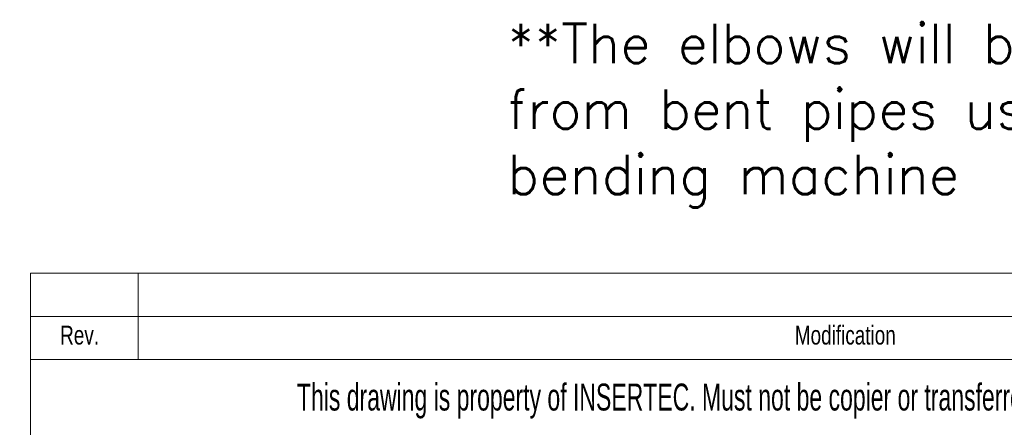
# Model space of a CAD drawing. Header units: millimetres. Extents: x 0 to 31548, y 0 to 22462.
# Tile 12 of 14: x 21257 to 26261, y 3874 to 5946. Entities that reach past the tile are written whole.
import ezdxf

# ---------------------------------------------------------------- set-up
doc = ezdxf.new("R2010")
doc.units = ezdxf.units.MM
doc.header["$LTSCALE"] = 0.25
doc.layers.add('SLD-0', color=179, linetype='Continuous')
doc.styles.add('AdskIsoMetric', font='romans.shx')
doc.styles.add('SLDTEXTSTYLE2', font='TXT', dxfattribs={"width": 0.638186})
doc.styles.add('SLDTEXTSTYLE3', font='TXT', dxfattribs={"width": 0.75})

msp = doc.modelspace()

# ---------------------------------------------------------------- linework, layer by layer
at = {"color": 7, "linetype": 'Continuous', "lineweight": 18}
for p, q in [((21311.4, 4656.7), (31172.8, 4656.7)), ((21311.4, 4656.7), (21311.4, 4437.6)), ((21859.3, 4656.7), (21859.3, 4218.5)), ((21311.4, 4437.6), (31172.8, 4437.6)), ((21311.4, 4437.6), (21311.4, 4218.5)), ((21311.4, 4218.5), (21311.4, 3835)), ((21311.4, 4218.5), (31172.8, 4218.5))]:
    msp.add_line(p, q, dxfattribs=at)

# ---------------------------------------------------------------- texts
at = {"insert": (23735.1, 5925.2), "char_height": 200, "attachment_point": 1, "style": 'AdskIsoMetric'}
msp.add_mtext_dynamic_manual_height_columns('**The elbows will be manufactured^Jfrom bent pipes using a manual^Jbending machine', width=318481.893, gutter_width=1000, heights=[0], dxfattribs=at)
at = {"color": 7, "linetype": 'Continuous', "lineweight": 0, "attachment_point": 2, "style": 'SLDTEXTSTYLE3'}
for s, insert, char_height in [('Rev.', (21561.2, 4390.3), 95.87), ('Modification', (25453.1, 4390.3), 95.874)]:
    msp.add_mtext(s, dxfattribs=dict(at, insert=insert, char_height=char_height))
at = {"layer": 'SLD-0', "color": 7, "insert": (25978.9, 4096.1), "char_height": 136.9629, "attachment_point": 2, "style": 'SLDTEXTSTYLE2'}
msp.add_mtext('This drawing is property of INSERTEC. Must not be copier or transferred to third parties in any way without written authorization.', dxfattribs=at)

doc.saveas('drawing.dxf')
